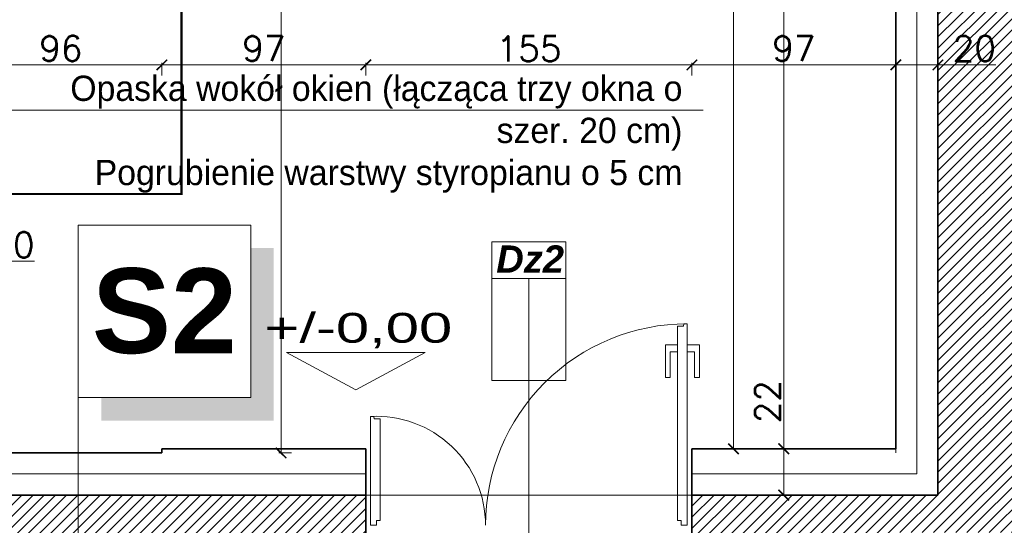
# Model space of a CAD drawing. Header units: millimetres. Extents: x -740 to 33545, y -26688 to 22494.
# Tile 154 of 256: x 10690 to 11158, y 10820 to 11060. Entities that reach past the tile are written whole.
import ezdxf
from ezdxf.lldxf.tags import DXFTag

# ---------------------------------------------------------------- set-up
doc = ezdxf.new("R2010")
doc.units = ezdxf.units.MM
doc.header["$MEASUREMENT"] = 0
doc.layers.get('Defpoints').update_dxf_attribs({"color": 252})
for name, color, linetype, lineweight in [('A_istniejące ściany', 252, 'Continuous', 35), ('A_izolacja', 252, 'Continuous', 9), ('A_l.przerywana', 252, 'ICAD_ISO03W100', 9), ('A_okna wymieniane', 252, 'Continuous', 15), ('A_opisy', 252, 'Continuous', 15), ('l.wypełnien', 252, 'Continuous', 5), ('linia opisowa', 252, 'Continuous', 9), ('Nowe_820-G Rysunki Obrazki_Nr_pióra__1', 252, 'Continuous', 13), ('wymiarowanie', 252, 'Continuous', 9)]:
    doc.layers.add(name, color=color, linetype=linetype, lineweight=lineweight)
doc.layers.add('D-opis', color=252, linetype='Continuous')
doc.styles.add('ARIALL', font='GOTHIC.TTF', dxfattribs={"height": 40})
doc.styles.add('PROFILE', font='GOTHIC.TTF', dxfattribs={"width": 0.8})
doc.styles.add('ROMANS', font='romans')
doc.styles.add('styl2', font='simplex.shx')
doc.linetypes.add('BATTING', pattern='A,0.00254,-2.54,[134,ltypeshp.shx,S=2.54,R=0,X=-2.54,Y=0],-5.08,[134,ltypeshp.shx,S=2.54,R=180,X=2.54,Y=0],-2.54', length=10.16254)
tags = doc.linetypes.add('DASH', pattern=[15, 10, -5]).pattern_tags.tags
tags[6:7] = [DXFTag(74, 4), DXFTag(75, 0), DXFTag(340, '0'), DXFTag(46, 0.0), DXFTag(50, 0.0), DXFTag(44, 0.0), DXFTag(45, 0.0)]
tags[4:5] = [DXFTag(74, 4), DXFTag(75, 0), DXFTag(340, '0'), DXFTag(46, 0.0), DXFTag(50, 0.0), DXFTag(44, 0.0), DXFTag(45, 0.0)]
tags = doc.linetypes.add('ICAD_ISO03W100', pattern=[30, 12, -18]).pattern_tags.tags
tags[6:7] = [DXFTag(74, 4), DXFTag(75, 0), DXFTag(340, '0'), DXFTag(46, 1.0), DXFTag(50, 0.0), DXFTag(44, 0.0), DXFTag(45, 0.0)]
tags[4:5] = [DXFTag(74, 4), DXFTag(75, 0), DXFTag(340, '0'), DXFTag(46, 1.0), DXFTag(50, 0.0), DXFTag(44, 0.0), DXFTag(45, 0.0)]
doc.dimstyles.new('Skala 1-50', dxfattribs={"dimtxt": 12, "dimasz": 5, "dimexe": 1, "dimexo": 1, "dimgap": 1.5, "dimtad": 1, "dimdec": 1, "dimrnd": 0.5, "dimtxsty": 'styl2', "dimblk": 'ARCHTICK', "dimcen": 5, "dimadec": 0, "dimazin": 0, "dimtfac": 1, "dimtdec": 1, "dimtmove": 1, "dimatfit": 3, "dimldrblk": 'ARCHTICK', "dimfxl": 0, "dimlwd": -1, "dimlwe": -1, "dimarcsym": 0})

# ---------------------------------------------------------------- blocks, each defined once
blk = doc.blocks.new('_ArchTick')
at = {"color": 0, "linetype": 'ByBlock', "const_width": 0.15}
blk.add_lwpolyline([(-0.5, -0.5), (0.5, 0.5)], dxfattribs=at)
blk = doc.blocks.new('*D1757')
at = {"layer": 'Defpoints', "color": 0}
for p in [(10835.85, 11289.5), (10814.23, 10854.32), (10836.42, 10854.32)]:
    blk.add_point(p, dxfattribs=at)
at = {"layer": 'wymiarowanie', "color": 0}
for p, q in [((10819.23, 11289.5), (10813.23, 11289.5)), ((10814.23, 11289.5), (10814.23, 11109.06)), ((10814.23, 10854.32), (10814.23, 11079.47)), ((10819.23, 10854.32), (10813.23, 10854.32))]:
    blk.add_line(p, q, dxfattribs=at)
at = {"layer": 'wymiarowanie', "color": 0, "xscale": 5, "yscale": 5, "zscale": 5}
for p, rotation in [((10814.23, 11289.5), 90), ((10814.23, 10854.32), 270)]:
    blk.add_blockref('_ArchTick', p, dxfattribs=dict(at, rotation=rotation))
at = {"layer": 'wymiarowanie', "color": 0, "insert": (10806.43, 11094.27), "char_height": 12, "attachment_point": 5, "rotation": 90, "style": 'styl2'}
blk.add_mtext('435', dxfattribs=at)
blk = doc.blocks.new('*D1894')
at = {"layer": 'Defpoints', "color": 0}
for p in [(10661.65, 10945.42), (10641.65, 10859.32), (10661.65, 10859.32)]:
    blk.add_point(p, dxfattribs=at)
at = {"layer": 'wymiarowanie', "color": 0}
for p, q in [((10641.65, 10940.42), (10641.65, 10946.42)), ((10641.65, 10945.42), (10661.65, 10945.42)), ((10661.65, 10940.42), (10661.65, 10946.42)), ((10661.65, 10945.42), (10697.12, 10945.42))]:
    blk.add_line(p, q, dxfattribs=at)
at = {"layer": 'wymiarowanie', "color": 0, "xscale": 5, "yscale": 5, "zscale": 5, "rotation": 180}
blk.add_blockref('_ArchTick', (10641.65, 10945.42), dxfattribs=at)
at = {"layer": 'wymiarowanie', "color": 0, "xscale": 5, "yscale": 5, "zscale": 5}
blk.add_blockref('_ArchTick', (10661.65, 10945.42), dxfattribs=at)
at = {"layer": 'wymiarowanie', "color": 0, "insert": (10686.88, 10953.22), "char_height": 12, "attachment_point": 5, "style": 'styl2'}
blk.add_mtext('20', dxfattribs=at)
blk = doc.blocks.new('*D2109')
at = {"layer": 'Defpoints', "color": 0}
for p in [(11126.25, 11374.5), (11053.02, 10856.32), (11075.36, 10856.32)]:
    blk.add_point(p, dxfattribs=at)
at = {"layer": 'wymiarowanie', "color": 0}
for p, q in [((11058.02, 11374.5), (11052.02, 11374.5)), ((11053.02, 11374.5), (11053.02, 10856.32)), ((11058.02, 10856.32), (11052.02, 10856.32))]:
    blk.add_line(p, q, dxfattribs=at)
at = {"layer": 'wymiarowanie', "color": 0, "xscale": 5, "yscale": 5, "zscale": 5}
for p, rotation in [((11053.02, 11374.5), 90), ((11053.02, 10856.32), 270)]:
    blk.add_blockref('_ArchTick', p, dxfattribs=dict(at, rotation=rotation))
at = {"layer": 'wymiarowanie', "color": 0, "insert": (11045.22, 11115.41), "char_height": 12, "attachment_point": 5, "rotation": 90, "style": 'styl2'}
blk.add_mtext('518', dxfattribs=at)
blk = doc.blocks.new('*D2110')
at = {"layer": 'Defpoints', "color": 0}
for p in [(11075.36, 10856.32), (11053.02, 10834.32), (11076.79, 10834.32)]:
    blk.add_point(p, dxfattribs=at)
at = {"layer": 'wymiarowanie', "color": 0}
for p, q in [((11053.02, 10856.32), (11053.02, 10888.9)), ((11058.02, 10856.32), (11052.02, 10856.32)), ((11053.02, 10856.32), (11053.02, 10834.32)), ((11058.02, 10834.32), (11052.02, 10834.32))]:
    blk.add_line(p, q, dxfattribs=at)
at = {"layer": 'wymiarowanie', "color": 0, "xscale": 5, "yscale": 5, "zscale": 5}
for p, rotation in [((11053.02, 10856.32), 90), ((11053.02, 10834.32), 270)]:
    blk.add_blockref('_ArchTick', p, dxfattribs=dict(at, rotation=rotation))
at = {"layer": 'wymiarowanie', "color": 0, "insert": (11045.37, 10878.7), "char_height": 12, "attachment_point": 5, "rotation": 90, "style": 'styl2'}
blk.add_mtext('22', dxfattribs=at)
blk = doc.blocks.new('*D2111')
at = {"layer": 'Defpoints', "color": 0}
for p in [(11029.13, 11394.5), (11075.36, 11394.5), (11075.36, 10856.32)]:
    blk.add_point(p, dxfattribs=at)
at = {"layer": 'wymiarowanie', "color": 0}
for p, q in [((11034.13, 11394.5), (11028.13, 11394.5)), ((11029.13, 10856.32), (11029.13, 11394.5)), ((11034.13, 10856.32), (11028.13, 10856.32))]:
    blk.add_line(p, q, dxfattribs=at)
at = {"layer": 'wymiarowanie', "color": 0, "xscale": 5, "yscale": 5, "zscale": 5}
for p, rotation in [((11029.13, 11394.5), 90), ((11029.13, 10856.32), 270)]:
    blk.add_blockref('_ArchTick', p, dxfattribs=dict(at, rotation=rotation))
at = {"layer": 'wymiarowanie', "color": 0, "insert": (11021.33, 11125.41), "char_height": 12, "attachment_point": 5, "rotation": 90, "style": 'styl2'}
blk.add_mtext('538', dxfattribs=at)
blk = doc.blocks.new('*D2119')
at = {"layer": 'Defpoints', "color": 0}
for p in [(10757.63, 11038.75), (10661.65, 10859.32), (10757.63, 10856.32)]:
    blk.add_point(p, dxfattribs=at)
at = {"layer": 'wymiarowanie', "color": 0}
for p, q in [((10661.65, 11033.75), (10661.65, 11039.75)), ((10661.65, 11038.75), (10757.63, 11038.75)), ((10757.63, 11033.75), (10757.63, 11039.75))]:
    blk.add_line(p, q, dxfattribs=at)
at = {"layer": 'wymiarowanie', "color": 0, "xscale": 5, "yscale": 5, "zscale": 5, "rotation": 180}
blk.add_blockref('_ArchTick', (10661.65, 11038.75), dxfattribs=at)
at = {"layer": 'wymiarowanie', "color": 0, "xscale": 5, "yscale": 5, "zscale": 5}
blk.add_blockref('_ArchTick', (10757.63, 11038.75), dxfattribs=at)
at = {"layer": 'wymiarowanie', "color": 0, "insert": (10709.64, 11046.55), "char_height": 12, "attachment_point": 5, "style": 'styl2'}
blk.add_mtext('96', dxfattribs=at)
blk = doc.blocks.new('*D2120')
at = {"layer": 'Defpoints', "color": 0}
for p in [(10854.47, 11038.75), (10757.63, 10856.32), (10854.47, 10856.32)]:
    blk.add_point(p, dxfattribs=at)
at = {"layer": 'wymiarowanie', "color": 0}
for p, q in [((10757.63, 11033.75), (10757.63, 11039.75)), ((10757.63, 11038.75), (10854.47, 11038.75)), ((10854.47, 11033.75), (10854.47, 11039.75))]:
    blk.add_line(p, q, dxfattribs=at)
at = {"layer": 'wymiarowanie', "color": 0, "xscale": 5, "yscale": 5, "zscale": 5, "rotation": 180}
blk.add_blockref('_ArchTick', (10757.63, 11038.75), dxfattribs=at)
at = {"layer": 'wymiarowanie', "color": 0, "xscale": 5, "yscale": 5, "zscale": 5}
blk.add_blockref('_ArchTick', (10854.47, 11038.75), dxfattribs=at)
at = {"layer": 'wymiarowanie', "color": 0, "insert": (10806.05, 11046.55), "char_height": 12, "attachment_point": 5, "style": 'styl2'}
blk.add_mtext('97', dxfattribs=at)
blk = doc.blocks.new('*D2121')
at = {"layer": 'Defpoints', "color": 0}
for p in [(11009.41, 11038.75), (10854.47, 10856.32), (11009.41, 10856.32)]:
    blk.add_point(p, dxfattribs=at)
at = {"layer": 'wymiarowanie', "color": 0}
for p, q in [((10854.47, 11033.75), (10854.47, 11039.75)), ((10854.47, 11038.75), (11009.41, 11038.75)), ((11009.41, 11033.75), (11009.41, 11039.75))]:
    blk.add_line(p, q, dxfattribs=at)
at = {"layer": 'wymiarowanie', "color": 0, "xscale": 5, "yscale": 5, "zscale": 5, "rotation": 180}
blk.add_blockref('_ArchTick', (10854.47, 11038.75), dxfattribs=at)
at = {"layer": 'wymiarowanie', "color": 0, "xscale": 5, "yscale": 5, "zscale": 5}
blk.add_blockref('_ArchTick', (11009.41, 11038.75), dxfattribs=at)
at = {"layer": 'wymiarowanie', "color": 0, "insert": (10931.94, 11046.4), "char_height": 12, "attachment_point": 5, "style": 'styl2'}
blk.add_mtext('155', dxfattribs=at)
blk = doc.blocks.new('*D2122')
at = {"layer": 'Defpoints', "color": 0}
for p in [(11106.25, 11038.75), (11009.41, 10856.32), (11106.25, 10856.32)]:
    blk.add_point(p, dxfattribs=at)
at = {"layer": 'wymiarowanie', "color": 0}
for p, q in [((11009.41, 11033.75), (11009.41, 11039.75)), ((11009.41, 11038.75), (11106.25, 11038.75)), ((11106.25, 11033.75), (11106.25, 11039.75))]:
    blk.add_line(p, q, dxfattribs=at)
at = {"layer": 'wymiarowanie', "color": 0, "xscale": 5, "yscale": 5, "zscale": 5, "rotation": 180}
blk.add_blockref('_ArchTick', (11009.41, 11038.75), dxfattribs=at)
at = {"layer": 'wymiarowanie', "color": 0, "xscale": 5, "yscale": 5, "zscale": 5}
blk.add_blockref('_ArchTick', (11106.25, 11038.75), dxfattribs=at)
at = {"layer": 'wymiarowanie', "color": 0, "insert": (11057.83, 11046.55), "char_height": 12, "attachment_point": 5, "style": 'styl2'}
blk.add_mtext('97', dxfattribs=at)
blk = doc.blocks.new('*D2123')
at = {"layer": 'Defpoints', "color": 0}
for p in [(11126.25, 11038.75), (11126.25, 11020.89), (11106.25, 10856.32)]:
    blk.add_point(p, dxfattribs=at)
at = {"layer": 'wymiarowanie', "color": 0}
for p, q in [((11106.25, 11033.75), (11106.25, 11039.75)), ((11106.25, 11038.75), (11126.25, 11038.75)), ((11126.25, 11033.75), (11126.25, 11039.75)), ((11126.25, 11038.75), (11153.77, 11038.75))]:
    blk.add_line(p, q, dxfattribs=at)
at = {"layer": 'wymiarowanie', "color": 0, "xscale": 5, "yscale": 5, "zscale": 5, "rotation": 180}
blk.add_blockref('_ArchTick', (11106.25, 11038.75), dxfattribs=at)
at = {"layer": 'wymiarowanie', "color": 0, "xscale": 5, "yscale": 5, "zscale": 5}
blk.add_blockref('_ArchTick', (11126.25, 11038.75), dxfattribs=at)
at = {"layer": 'wymiarowanie', "color": 0, "insert": (11143.54, 11046.55), "char_height": 12, "attachment_point": 5, "style": 'styl2'}
blk.add_mtext('20', dxfattribs=at)

msp = doc.modelspace()

# ---------------------------------------------------------------- hatches: boundary and pattern name
at = {"layer": 'l.wypełnien'}
h = msp.add_hatch(dxfattribs=at)
h.set_pattern_fill('ANSI31', color=256, scale=30, style=0)
h.paths.add_polyline_path([(11009.41, 10808.08), (11009.41, 10791.99), (11103.57, 10791.99), (11103.57, 10816.54), (11178.57, 10816.54), (11178.57, 10791.99), (11191.45, 10791.99), (11191.45, 10834.32), (11169.43, 10834.32), (11169.43, 11134.32), (11169.43, 11331.32), (11249.87, 11331.32), (11249.87, 11346.56), (11249.87, 11358.41), (11249.87, 11374.5), (11169.43, 11374.5), (11126.25, 11374.5), (11126.25, 11134.32), (11126.25, 10834.32), (11009.41, 10834.32), (11009.41, 10819.93)])
h.paths.add_polyline_path([(11404.81, 11374.5), (11404.81, 11331.32), (11602.93, 11331.32), (11602.93, 11374.5)])
h.paths.add_polyline_path([(10316.23, 10791.99), (10406.43, 10791.99), (10425.43, 10791.99), (10444.43, 10791.99), (10463.43, 10791.99), (10488.71, 10791.99), (10488.71, 10808.08), (10488.71, 10819.93), (10488.71, 10834.32), (10316.23, 10834.32)])
h.paths.add_polyline_path([(10717.86, 10791.99), (10854.47, 10791.99), (10854.47, 10834.32), (10717.86, 10834.32)])
h.paths.add_polyline_path([(10643.65, 10834.32), (10643.65, 10819.93), (10643.65, 10808.08), (10643.65, 10791.99), (10717.86, 10791.99), (10717.86, 10834.32)])
h.paths.add_polyline_path([(11757.87, 11374.5), (11757.87, 11331.32), (11799.42, 11331.32), (11799.42, 11374.5)])
h.paths.add_polyline_path([(10280.43, 10834.32), (10280.43, 10791.99), (10316.23, 10791.99), (10316.23, 10834.32)])
at = {"layer": 'linia opisowa'}
msp.add_hatch(color=256, dxfattribs=at).paths.add_polyline_path([(10810.72, 10951.66), (10799.8, 10951.66), (10799.8, 10880.65), (10728.79, 10880.65), (10728.79, 10869.73), (10810.72, 10869.73)])

# ---------------------------------------------------------------- linework, layer by layer
at = {"layer": 'A_istniejące ściany'}
for points in [[(11126.25, 11134.32), (11126.25, 10834.32)], [(10854.47, 10834.32), (10643.65, 10834.32)], [(10854.47, 10791.99), (10854.47, 10834.32)], [(11126.25, 10834.32), (11009.41, 10834.32)], [(11009.41, 10834.32), (11009.41, 10791.99)], [(11009.41, 10834.32), (11009.41, 10819.93)]]:
    msp.add_lwpolyline(points, dxfattribs=at)
at = {"layer": 'A_izolacja', "lineweight": 35}
for p, q in [((10757.63, 10856.32), (10757.63, 10854.32)), ((10854.47, 10834.32), (10854.47, 10856.32)), ((11009.41, 10834.32), (11009.41, 10856.32))]:
    msp.add_line(p, q, dxfattribs=at)
at = {"layer": 'A_izolacja', "linetype": 'BATTING', "ltscale": 0.1}
for points in [[(11116.25, 11134.32), (11116.25, 10844.32), (11009.41, 10844.32)], [(10854.47, 10844.32), (10641.65, 10844.32)]]:
    msp.add_lwpolyline(points, dxfattribs=at)
at = {"layer": 'A_izolacja', "lineweight": 35}
for points in [[(11106.25, 11134.32), (11106.25, 10856.32), (11009.41, 10856.32)], [(10854.47, 10856.32), (10757.63, 10856.32)], [(11009.41, 10856.32), (11106.25, 10856.32)], [(10757.63, 10854.32), (10661.65, 10854.32)]]:
    msp.add_lwpolyline(points, dxfattribs=at)
at = {"layer": 'A_l.przerywana', "ltscale": 0.3}
msp.add_lwpolyline([(10854.47, 10834.32), (11009.41, 10834.32)], dxfattribs=at)
at = {"layer": 'A_okna wymieniane', "lineweight": 9}
for points in [[(11004.33, 10819.93), (11007.12, 10819.93), (11007.12, 10915.7), (11005.61, 10915.69), (11005.43, 10914.54), (11002.59, 10914.54), (11002.59, 10822.23), (11004.33, 10822.23), (11004.33, 10819.93)], [(10859.55, 10819.93), (10856.77, 10819.93), (10856.77, 10871.65), (10858.27, 10871.64), (10858.45, 10870.49), (10861.29, 10870.49), (10861.29, 10822.23), (10859.55, 10822.23), (10859.55, 10819.93)]]:
    msp.add_lwpolyline(points, dxfattribs=at)
at = {"layer": 'A_okna wymieniane'}
for points in [[(11002.59, 10905.78), (10996.79, 10905.78), (10996.79, 10890.12), (10999.11, 10890.12), (10999.11, 10902.3), (11002.59, 10902.3)], [(11007.12, 10905.78), (11012.92, 10905.78), (11012.92, 10890.12), (11010.6, 10890.12), (11010.6, 10902.3), (11007.12, 10902.3)]]:
    msp.add_lwpolyline(points, dxfattribs=at)
at = {"layer": 'A_okna wymieniane', "linetype": 'ICAD_ISO03W100', "lineweight": 13, "ltscale": 0.3}
msp.add_arc((11007.12, 10819.93), 95.77, 89.9469, 179.9997, dxfattribs=at)
at = {"layer": 'A_okna wymieniane', "linetype": 'ICAD_ISO03W100', "ltscale": 0.3}
msp.add_arc((10859.55, 10819.93), 51.8, 0.0007, 93.0821, dxfattribs=at)
at = {"layer": 'A_opisy'}
msp.add_line((10931.94, 10888.71), (10931.94, 10784.45), dxfattribs=at)
at = {"layer": 'A_opisy', "ltscale": 0.3}
for points in [[(10949.47, 10954.67), (10949.47, 10937.15), (10914.41, 10937.15), (10914.41, 10954.67)], [(10914.41, 10888.71), (10914.41, 10937.15), (10931.94, 10937.15), (10931.94, 10888.71)], [(10931.94, 10888.71), (10931.94, 10937.15), (10949.47, 10937.15), (10949.47, 10888.71)]]:
    msp.add_lwpolyline(points, close=True, dxfattribs=at)
at = {"layer": 'D-opis', "linetype": 'DASH', "ltscale": 2.5}
msp.add_line((10316.23, 10977.35), (10766.95, 10977.35), dxfattribs=at)
at = {"layer": 'linia opisowa'}
for points in [[(10717.86, 10880.65), (10799.8, 10880.65), (10799.8, 10962.59), (10717.86, 10962.59), (10717.86, 10880.65)], [(10717.86, 10931.91), (10717.86, 10791.99)]]:
    msp.add_lwpolyline(points, dxfattribs=at)
at = {"layer": 'Nowe_820-G Rysunki Obrazki_Nr_pióra__1', "linetype": 'Continuous', "lineweight": 13}
msp.add_lwpolyline([(10854.47, 10834.32), (10854.47, 10819.93)], dxfattribs=at)
at = {"layer": 'wymiarowanie'}
for p, q in [((11014.78, 11017.27), (10654.04, 11017.27)), ((11106.25, 10856.32), (11106.25, 10854.32))]:
    msp.add_line(p, q, dxfattribs=at)
at = {"layer": 'wymiarowanie', "linetype": 'DASH', "ltscale": 2.5, "const_width": 1}
msp.add_lwpolyline([(10316.23, 10977.35), (10766.95, 10977.35), (10766.95, 11578.73)], dxfattribs=at)
at = {"layer": 'wymiarowanie', "linetype": 'ByBlock'}
msp.add_lwpolyline([(10849.78, 10884.39), (10882.74, 10902.12), (10816.83, 10902.12)], close=True, dxfattribs=at)

# ---------------------------------------------------------------- texts
at = {"layer": 'A_opisy', "ltscale": 0.3, "insert": (10916.43, 10952.94), "char_height": 12.96, "width": 109.7533, "attachment_point": 1, "rotation": 0, "style": 'ARIALL'}
msp.add_mtext('{\\fArial|b1|i1|c238|p34;Dz2}', dxfattribs=at)
at = {"layer": 'linia opisowa', "insert": (10758.83, 10921.62), "char_height": 40.3278, "width": 2301.0392, "attachment_point": 5, "rotation": 359.8931}
msp.add_mtext('{\\fArial|b1|i0|c238|p34;S2}', dxfattribs=at)
at = {"layer": 'wymiarowanie', "style": 'PROFILE', "width": 1.5}
msp.add_text('+/-0,00', height=14.149, dxfattribs=at).set_placement((10806.37, 10906.72))
at = {"layer": 'wymiarowanie', "linetype": 'Continuous', "insert": (11004.87, 11033.62), "char_height": 12, "width": 327.6277, "attachment_point": 3, "style": 'ROMANS'}
msp.add_mtext('{\\fCentury Gothic|b0|i0|c238|p0;Opaska wokół okien (łącząca trzy okna }{\\fCentury Gothic|b0|i0|c238|p0;o szer. 20 cm)}\\P{\\fCentury Gothic|b0|i0|c238|p0;Pogrubienie warstwy styropianu o 5 cm }', dxfattribs=at)

# ---------------------------------------------------------------- dimensions: what is measured, and where the dimension line sits
at = {"layer": 'wymiarowanie'}
for base, p1, p2, picture, middle in [((11029.13, 11394.5), (11075.36, 10856.32), (11075.36, 11394.5), '*D2111', (11021.33, 11125.41)), ((11053.02, 10856.32), (11126.25, 11374.5), (11075.36, 10856.32), '*D2109', (11045.22, 11115.41))]:
    dim = msp.add_linear_dim(base=base, p1=p1, p2=p2, angle=90, dimstyle='Skala 1-50', dxfattribs=at)
    dim.commit()
    dim.dimension.update_dxf_attribs({"geometry": picture, "text_midpoint": middle})
for base, p1, p2, picture, middle in [((10814.23, 10854.32), (10835.85, 11289.5), (10836.42, 10854.32), '*D1757', (10814.23, 11094.27)), ((11053.02, 10834.32), (11075.36, 10856.32), (11076.79, 10834.32), '*D2110', (11053.02, 10878.7))]:
    dim = msp.add_linear_dim(base=base, p1=p1, p2=p2, angle=90, dimstyle='Skala 1-50', dxfattribs=at)
    dim.commit()
    dim.dimension.update_dxf_attribs({"geometry": picture, "text_midpoint": middle, "dimtype": 160})
for base, p1, p2, picture, middle in [((10757.63, 11038.75), (10661.65, 10859.32), (10757.63, 10856.32), '*D2119', (10709.64, 11046.55)), ((10854.47, 11038.75), (10757.63, 10856.32), (10854.47, 10856.32), '*D2120', (10806.05, 11046.55)), ((11009.41, 11038.75), (10854.47, 10856.32), (11009.41, 10856.32), '*D2121', (10931.94, 11046.4)), ((11106.25, 11038.75), (11009.41, 10856.32), (11106.25, 10856.32), '*D2122', (11057.83, 11046.55))]:
    dim = msp.add_linear_dim(base=base, p1=p1, p2=p2, dimstyle='Skala 1-50', dxfattribs=at)
    dim.commit()
    dim.dimension.update_dxf_attribs({"geometry": picture, "text_midpoint": middle})
for base, p1, p2, picture, middle in [((11126.25, 11038.75), (11106.25, 10856.32), (11126.25, 11020.89), '*D2123', (11143.54, 11039.15)), ((10661.65, 10945.42), (10641.65, 10859.32), (10661.65, 10859.32), '*D1894', (10686.88, 10945.42))]:
    dim = msp.add_linear_dim(base=base, p1=p1, p2=p2, dimstyle='Skala 1-50', dxfattribs=at)
    dim.commit()
    dim.dimension.update_dxf_attribs({"geometry": picture, "text_midpoint": middle, "dimtype": 160})

doc.saveas('drawing.dxf')
